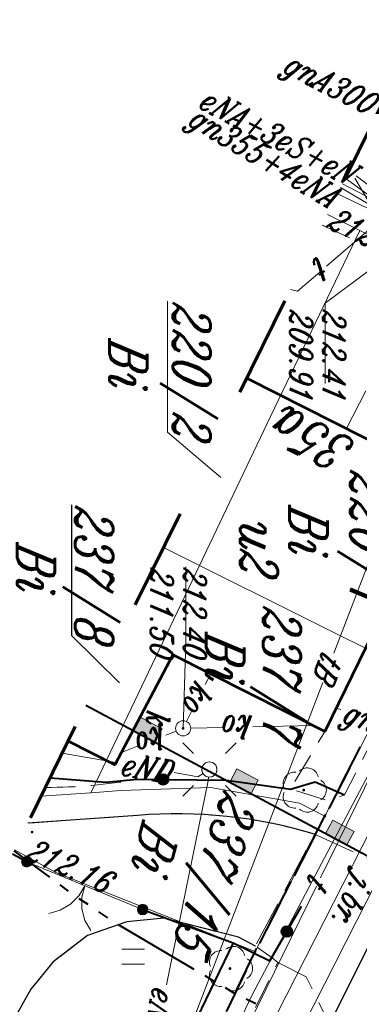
# Model space of a CAD drawing. Header units: millimetres. Extents: x -9598 to -9388, y -264557 to -264347.
# Tile 22 of 44: x -9482 to -9471, y -264425 to -264392. Entities that reach past the tile are written whole.
import ezdxf
from ezdxf.enums import TextEntityAlignment as Align

# ---------------------------------------------------------------- set-up
doc = ezdxf.new("R2010")
doc.units = ezdxf.units.MM
for name, pattern in [('Rakowicka 531_1 wstępna wersja$0$DGN Style 5', [7.845798, 3.362485, -4.483313]), ('Rakowicka 531_1 wstępna wersja$0$KTCR02-500', [1.5, 1, -0.5]), ('Rakowicka 531_1 wstępna wersja$0$KTJZ01-500', [2, 1.5, -0.5]), ('Rakowicka 531_1 wstępna wersja$0$PTTU04-500', [1.5, 1, -0.5])]:
    doc.linetypes.add(name, pattern=pattern)
doc.layers.get('0').update_dxf_attribs({"color": 20, "lineweight": 35})
doc.layers.add('-- RAMKA', color=11, linetype='Continuous')
for name, color, linetype, lineweight in [('Rakowicka 531_1 wstępna wersja$0$EGBB01', 250, 'Continuous', 0), ('Rakowicka 531_1 wstępna wersja$0$EGBD03', 250, 'Continuous', 0), ('Rakowicka 531_1 wstępna wersja$0$EGBO02', 250, 'Continuous', 0), ('Rakowicka 531_1 wstępna wersja$0$EGBU01', 250, 'Continuous', 0), ('Rakowicka 531_1 wstępna wersja$0$EPGPO_216', 7, 'Continuous', 0), ('Rakowicka 531_1 wstępna wersja$0$GSLKBR', 250, 'Continuous', 13), ('Rakowicka 531_1 wstępna wersja$0$GUPISL', 250, 'Continuous', 13), ('Rakowicka 531_1 wstępna wersja$0$KTCR02', 250, 'Continuous', 0), ('Rakowicka 531_1 wstępna wersja$0$KTJZ01', 250, 'Continuous', 0), ('Rakowicka 531_1 wstępna wersja$0$KTKR01', 250, 'Continuous', 0), ('Rakowicka 531_1 wstępna wersja$0$KTOK05_01', 250, 'Continuous', 0), ('Rakowicka 531_1 wstępna wersja$0$OBOO03_02', 250, 'Continuous', 0), ('Rakowicka 531_1 wstępna wersja$0$OBOP02_01', 250, 'Continuous', 0), ('Rakowicka 531_1 wstępna wersja$0$PRGG04', 250, 'Continuous', 0), ('Rakowicka 531_1 wstępna wersja$0$PTTU04', 250, 'Continuous', 0), ('Rakowicka 531_1 wstępna wersja$0$SUPE_01', 250, 'Continuous', 0), ('Rakowicka 531_1 wstępna wersja$0$SUPG_01', 250, 'Continuous', 0), ('Rakowicka 531_1 wstępna wersja$0$SUPK_01', 250, 'Continuous', 0), ('Rakowicka 531_1 wstępna wersja$0$SUPT_01', 250, 'Continuous', 0), ('Rakowicka 531_1 wstępna wersja$0$SUSM04_01_E', 250, 'Continuous', 0), ('Rakowicka 531_1 wstępna wersja$0$SUUS15_03_E', 250, 'Continuous', 0), ('Rakowicka 531_1 wstępna wersja$0$SUUS15_05_K', 250, 'Continuous', 0), ('Rakowicka 531_1 wstępna wersja$0$Warstwa 2', 250, 'Continuous', 0), ('Rakowicka 531_1 wstępna wersja$0$Warstwa 5', 250, 'Continuous', 0)]:
    doc.layers.add(name, color=color, linetype=linetype, lineweight=lineweight)
for name, color, linetype, lineweight, true_color in [('Rakowicka 531_1 wstępna wersja$0$GEPPGD', 7, 'Continuous', 13, 0x008000), ('Rakowicka 531_1 wstępna wersja$0$GEPPGO', 7, 'Continuous', 13, 0x008000), ('Rakowicka 531_1 wstępna wersja$0$GUPKSH', 7, 'Continuous', 0, 0x803300)]:
    doc.layers.add(name, color=color, linetype=linetype, lineweight=lineweight, true_color=true_color)
doc.styles.add('Rakowicka 531_1 wstępna wersja$0$Style-ITALIC_1250 I 0.20944', font='ITALIC_1250.shx', dxfattribs={"oblique": 12})

# ---------------------------------------------------------------- blocks, each defined once
blk = doc.blocks.new('Rakowicka 531_1 wstępna wersja$0$GEPPGO1_2')
at = {"layer": 'Rakowicka 531_1 wstępna wersja$0$GEPPGO', "linetype": 'Continuous', "lineweight": 13, "true_color": 0x008000}
blk.add_hatch(color=96, dxfattribs=at).paths.add_polyline_path([(0, -0.45), (-0.13906, -0.42798), (-0.2645, -0.36406), (-0.36406, -0.2645), (-0.42798, -0.13906), (-0.45, 0), (-0.42798, 0.13906), (-0.36406, 0.2645), (-0.2645, 0.36406), (-0.13906, 0.42798), (0, 0.45), (0.13906, 0.42798), (0.2645, 0.36406), (0.36406, 0.2645), (0.42798, 0.13906), (0.45, 0), (0.42798, -0.13906), (0.36406, -0.2645), (0.2645, -0.36406), (0.13906, -0.42798)])
blk = doc.blocks.new('Rakowicka 531_1 wstępna wersja$0$GUPKSH1')
at = {"layer": 'Rakowicka 531_1 wstępna wersja$0$GUPKSH', "linetype": 'Continuous', "lineweight": 13}
blk.add_hatch(color=36, dxfattribs=at).paths.add_polyline_path([(0, -0.45), (-0.11647, -0.43467), (-0.225, -0.38971), (-0.3182, -0.3182), (-0.38971, -0.225), (-0.43467, -0.11647), (-0.45, 0), (-0.43467, 0.11647), (-0.38971, 0.225), (-0.3182, 0.3182), (-0.225, 0.38971), (-0.11647, 0.43467), (0, 0.45), (0.11647, 0.43467), (0.225, 0.38971), (0.3182, 0.3182), (0.38971, 0.225), (0.43467, 0.11647), (0.45, 0), (0.43467, -0.11647), (0.38971, -0.225), (0.3182, -0.3182), (0.225, -0.38971), (0.11647, -0.43467)])
blk = doc.blocks.new('Rakowicka 531_1 wstępna wersja$0$OBOP02_01')
at = {"layer": 'Rakowicka 531_1 wstępna wersja$0$OBOP02_01', "linetype": 'Continuous', "lineweight": 13}
h = blk.add_hatch(color=96, dxfattribs=at)
edge = h.paths.add_edge_path()
edge.add_arc((0, 0), 0.05, 0, 360)
at = {"layer": 'Rakowicka 531_1 wstępna wersja$0$OBOP02_01', "color": 96, "linetype": 'Continuous', "lineweight": 13}
for centre, start, end in [((0, 0.375), 30.1471, 149.8529), ((-0.357, 0.116), 102.1471, 221.8529), ((0.357, 0.116), 318.1471, 77.8529), ((-0.22, -0.303), 174.1472, 293.8529), ((0.22, -0.303), 246.1471, 5.8529)]:
    blk.add_arc(centre, 0.375, start, end, dxfattribs=at)
blk = doc.blocks.new('Rakowicka 531_1 wstępna wersja$0$OBOP02_01_1')
at = {"layer": 'Rakowicka 531_1 wstępna wersja$0$OBOP02_01', "linetype": 'Continuous', "lineweight": 13}
h = blk.add_hatch(color=96, dxfattribs=at)
edge = h.paths.add_edge_path()
edge.add_arc((0, 0), 0.05, 0, 360)
at = {"layer": 'Rakowicka 531_1 wstępna wersja$0$OBOP02_01', "color": 96, "linetype": 'Continuous', "lineweight": 13}
for centre, start, end in [((0, 0.375), 30.1471, 149.8529), ((-0.357, 0.116), 102.1471, 221.8529), ((0.357, 0.116), 318.1471, 77.8529), ((-0.22, -0.303), 174.1472, 293.8529), ((0.22, -0.303), 246.1471, 5.8529)]:
    blk.add_arc(centre, 0.375, start, end, dxfattribs=at)
blk = doc.blocks.new('Rakowicka 531_1 wstępna wersja$0$GUPISL1_10')
at = {"color": 0, "flags": 128}
for points in [[(-8.83883, 8.83883), (-5.3033, 5.3033)], [(8.83883, 8.83883), (5.3033, 5.3033)], [(-8.83883, -8.83883), (-5.3033, -5.3033)], [(8.83883, -8.83883), (5.3033, -5.3033)]]:
    blk.add_lwpolyline(points, dxfattribs=at)
blk.add_lwpolyline([(0, 2.5), (0.85505, 2.34922), (1.60697, 1.9151), (2.16507, 1.25), (2.41482, 0.64705), (2.5, 0), (2.41482, -0.64705), (2.16507, -1.25), (1.70042, -1.83262), (1.0847, -2.25242), (0.3726, -2.47207), (-0.3726, -2.47207), (-1.0847, -2.25242), (-1.70042, -1.83262), (-2.16507, -1.25), (-2.43732, -0.5563), (-2.493, 0.18682), (-2.32718, 0.91335), (-1.95458, 1.55872), (-1.4083, 2.0656), (-0.7369, 2.38893), (0, 2.5)], close=True, dxfattribs=at)
blk = doc.blocks.new('Rakowicka 531_1 wstępna wersja$0$GSLKBR1')
at = {"layer": 'Rakowicka 531_1 wstępna wersja$0$GSLKBR', "color": 250, "linetype": 'Continuous', "lineweight": 13, "flags": 128}
for points in [[(12.99038, 7.5), (10.6066, 4.3934), (7.5, 2.00962), (3.88229, 0.51111), (0, 0)], [(0, 0), (3.88229, -0.51111), (7.5, -2.00962), (10.6066, -4.3934), (12.99038, -7.5)]]:
    blk.add_lwpolyline(points, dxfattribs=at)
blk = doc.blocks.new('Rakowicka 531_1 wstępna wersja$0$RTPW02')
at = {"layer": 'Rakowicka 531_1 wstępna wersja$0$Warstwa 5', "linetype": 'Continuous', "lineweight": 13}
h = blk.add_hatch(color=250, dxfattribs=at)
edge = h.paths.add_edge_path()
edge.add_arc((0, 0), 0.045, 0, 360)
blk = doc.blocks.new('Rakowicka 531_1 wstępna wersja$0$PTTU04_01')
at = {"layer": 'Rakowicka 531_1 wstępna wersja$0$PTTU04', "color": 250, "linetype": 'Continuous', "lineweight": 13}
for p, q in [((-0.25, -0.375), (-0.25, 0.375)), ((0.25, -0.375), (0.25, 0.375))]:
    blk.add_line(p, q, dxfattribs=at)
blk = doc.blocks.new('Rakowicka 531_1 wstępna wersja$0$SUUS15_05_K')
at = {"layer": 'Rakowicka 531_1 wstępna wersja$0$SUUS15_05_K', "color": 36, "linetype": 'Continuous', "lineweight": 13}
blk.add_circle((0, 0), 0.25, dxfattribs=at)
blk = doc.blocks.new('Rakowicka 531_1 wstępna wersja$0$510_2')
at = {"layer": 'Rakowicka 531_1 wstępna wersja$0$SUSM04_01_E', "color": 250, "linetype": 'Continuous', "lineweight": 13}
blk.add_circle((0, 0), 0.25, dxfattribs=at)
blk = doc.blocks.new('Rakowicka 531_1 wstępna wersja')
at = {"layer": 'Rakowicka 531_1 wstępna wersja$0$KTOK05_01', "linetype": 'Continuous', "lineweight": 40}
h = blk.add_hatch(color=250, dxfattribs=at)
edge = h.paths.add_edge_path()
edge.add_arc((7425315.385, 5549063.313), 0.17, 0, 360)
h = blk.add_hatch(color=250, dxfattribs=at)
edge = h.paths.add_edge_path()
edge.add_arc((7425310.359, 5549059.217), 0.17, 0, 360)
at = {"layer": 'Rakowicka 531_1 wstępna wersja$0$KTOK05_01', "linetype": 'Continuous', "lineweight": 13}
h = blk.add_hatch(color=250, dxfattribs=at)
edge = h.paths.add_edge_path()
edge.add_arc((7425314.66, 5549058.54), 0.175, 0, 360)
h = blk.add_hatch(color=250, dxfattribs=at)
edge = h.paths.add_edge_path()
edge.add_arc((7425313.08, 5549054.71), 0.175, 0, 360)
at = {"layer": 'Rakowicka 531_1 wstępna wersja$0$EGBB01', "color": 250, "linetype": 'Continuous', "lineweight": 53, "flags": 128}
blk.add_lwpolyline([(7425297.093, 5549061.989), (7425299.53, 5549066.81), (7425302.27, 5549067.75), (7425308.77, 5549064.57), (7425306.24, 5549059.54), (7425309.88, 5549057.62), (7425309.099, 5549056.071)], dxfattribs=at)
at = {"layer": 'Rakowicka 531_1 wstępna wersja$0$EGBD03', "color": 96, "linetype": 'Continuous', "lineweight": 13, "flags": 128}
for points in [[(7425377.48, 5549032.21), (7425364.05, 5549039.31), (7425363.81, 5549038.86), (7425355.7, 5549042.97), (7425349.9, 5549045.91), (7425316.05, 5549062.26), (7425311.57, 5549064.57), (7425306.63, 5549067.13), (7425295.44, 5549072.28), (7425303.71, 5549087.75), (7425305.85, 5549086.73), (7425311.48, 5549083.92), (7425328.84, 5549075.25), (7425337.39, 5549070.98), (7425355.94, 5549061.91), (7425374.38, 5549052.81), (7425383.03, 5549048.34)], [(7425270.33, 5549075.181), (7425273.99, 5549082.32), (7425275.53, 5549084.94), (7425275.7, 5549085.21), (7425282.33, 5549080.89), (7425295.44, 5549072.28), (7425292.22, 5549065.73), (7425291.687, 5549064.654)], [(7425291.687, 5549064.654), (7425292.22, 5549065.73), (7425298.36, 5549062.77), (7425303.29, 5549060.42), (7425302.696, 5549059.227)], [(7425310.91, 5549055.178), (7425310.8, 5549056.82), (7425310.73, 5549057.82), (7425310.63, 5549060.78), (7425311.14, 5549063.73), (7425311.57, 5549064.57), (7425316.05, 5549062.26), (7425313.43, 5549055.67), (7425312.686, 5549054.303)], [(7425312.686, 5549054.303), (7425313.43, 5549055.67), (7425316.05, 5549062.26), (7425349.9, 5549045.91), (7425355.7, 5549042.97), (7425352.387, 5549034.734)], [(7425294.548, 5549059.367), (7425298.885, 5549059.367), (7425300.384, 5549061.124)], [(7425302.696, 5549059.227), (7425303.29, 5549060.42), (7425306.33, 5549058.96), (7425310.18, 5549057.12), (7425310.8, 5549056.82), (7425310.91, 5549055.178)]]:
    blk.add_lwpolyline(points, dxfattribs=at)
for points in [[(7425292.22, 5549065.73), (7425295.44, 5549072.28), (7425306.63, 5549067.13), (7425303.29, 5549060.42), (7425298.36, 5549062.77), (7425292.22, 5549065.73)], [(7425306.63, 5549067.13), (7425311.57, 5549064.57), (7425311.14, 5549063.73), (7425310.63, 5549060.78), (7425310.73, 5549057.82), (7425310.8, 5549056.82), (7425310.18, 5549057.12), (7425306.33, 5549058.96), (7425303.29, 5549060.42), (7425306.63, 5549067.13)]]:
    blk.add_lwpolyline(points, close=True, dxfattribs=at)
at = {"layer": 'Rakowicka 531_1 wstępna wersja$0$EGBD03', "color": 96, "linetype": 'Continuous', "lineweight": 30, "flags": 128}
blk.add_lwpolyline([(7425301.281, 5549056.187), (7425305.599, 5549056.187), (7425307.165, 5549057.77)], dxfattribs=at)
at = {"layer": 'Rakowicka 531_1 wstępna wersja$0$EGBO02', "color": 96, "linetype": 'Continuous', "lineweight": 40}
for p, q in [((7425309.991, 5549065.388), (7425311.322, 5549064.698)), ((7425312.211, 5549064.239), (7425313.544, 5549063.552)), ((7425314.433, 5549063.094), (7425315.766, 5549062.406)), ((7425316.663, 5549061.964), (7425318.014, 5549061.312))]:
    blk.add_line(p, q, dxfattribs=at)
at = {"layer": 'Rakowicka 531_1 wstępna wersja$0$EPGPO_216', "color": 8, "linetype": 'Continuous', "lineweight": 40}
for p, q in [((7425310.618, 5549065.064), (7425309.286, 5549065.754)), ((7425315.061, 5549062.77), (7425313.727, 5549063.458))]:
    blk.add_line(p, q, dxfattribs=at)
at = {"layer": 'Rakowicka 531_1 wstępna wersja$0$EPGPO_216', "color": 8, "linetype": 'Continuous', "lineweight": 40, "flags": 128}
for points in [[(7425312.839, 5549063.916), (7425311.57, 5549064.57), (7425311.505, 5549064.603)], [(7425317.299, 5549061.657), (7425316.05, 5549062.26), (7425315.949, 5549062.312)]]:
    blk.add_lwpolyline(points, dxfattribs=at)
at = {"layer": 'Rakowicka 531_1 wstępna wersja$0$GEPPGD', "color": 250, "linetype": 'Rakowicka 531_1 wstępna wersja$0$DGN Style 5', "lineweight": 70, "flags": 128}
blk.add_lwpolyline([(7425284.958, 5549147.04), (7425252.6, 5549083.92), (7425409.418, 5549006.623), (7425423.137, 5549033.307), (7425330.222, 5549078.944), (7425348.524, 5549115.33), (7425284.958, 5549147.04)], close=True, dxfattribs=at)
at = {"layer": 'Rakowicka 531_1 wstępna wersja$0$KTCR02', "color": 250, "linetype": 'Rakowicka 531_1 wstępna wersja$0$KTCR02-500', "lineweight": 13, "flags": 128}
blk.add_lwpolyline([(7425292.037, 5549064.482), (7425293.914, 5549068.586)], dxfattribs=at)
for points in [[(7425312.17, 5549064.23), (7425312.17, 5549064.23, 0.09522), (7425311.55, 5549058.37), (7425311.805, 5549054.738)], [(7425310.62, 5549055.322, 0.04782), (7425310.35, 5549058.37), (7425310.38, 5549061.32), (7425310.68, 5549063.43)]]:
    blk.add_lwpolyline(points, format="xyb", dxfattribs=at)
at = {"layer": 'Rakowicka 531_1 wstępna wersja$0$KTJZ01', "color": 250, "linetype": 'Rakowicka 531_1 wstępna wersja$0$KTJZ01-500', "lineweight": 13, "flags": 128}
for points in [[(7425349.93, 5549046.35), (7425349.81, 5549047.32), (7425349.48, 5549048.16), (7425349.02, 5549048.91), (7425348.39, 5549049.58), (7425347.2, 5549050.41), (7425346.1, 5549051.08), (7425336.01, 5549056.22), (7425318.45, 5549064.72), (7425312.37, 5549067.76), (7425311.94, 5549068.09), (7425302.89, 5549072.63), (7425297.097, 5549075.304)], [(7425316.41, 5549063.01), (7425316.88, 5549063.95), (7425318.45, 5549064.72), (7425312.37, 5549067.76), (7425312.97, 5549065.99), (7425312.17, 5549064.23), (7425315.87, 5549062.27)], [(7425319.622, 5549053.816), (7425319.12, 5549054.06), (7425318.27, 5549054.29), (7425317.29, 5549054.84), (7425316.39, 5549055.58), (7425315.52, 5549056.71), (7425315.07, 5549058.02), (7425314.94, 5549059.24), (7425315.57, 5549061.71), (7425315.87, 5549062.27)]]:
    blk.add_lwpolyline(points, dxfattribs=at)
blk.add_lwpolyline([(7425312.17, 5549064.23, 0.09522), (7425311.55, 5549058.37), (7425311.805, 5549054.738)], format="xyb", dxfattribs=at)
at = {"layer": 'Rakowicka 531_1 wstępna wersja$0$KTKR01', "color": 250, "linetype": 'Continuous', "lineweight": 30, "flags": 128}
for points in [[(7425288.96, 5549073.88), (7425290.75, 5549075.76), (7425292.94, 5549076.53), (7425295.17, 5549076.23), (7425297.097, 5549075.304), (7425302.89, 5549072.63), (7425311.94, 5549068.09), (7425312.37, 5549067.76), (7425318.45, 5549064.72), (7425336.01, 5549056.22), (7425346.1, 5549051.08)], [(7425315.87, 5549062.27), (7425315.57, 5549061.71), (7425314.94, 5549059.24), (7425315.07, 5549058.02), (7425315.52, 5549056.71), (7425316.39, 5549055.58), (7425317.29, 5549054.84), (7425318.27, 5549054.29), (7425319.12, 5549054.06), (7425319.622, 5549053.816), (7425322.13, 5549056.8), (7425324.84, 5549055.44), (7425324.874, 5549055.423)]]:
    blk.add_lwpolyline(points, dxfattribs=at)
blk.add_lwpolyline([(7425312.17, 5549064.23, 0.09522), (7425311.55, 5549058.37), (7425311.805, 5549054.738)], format="xyb", dxfattribs=at)
at = {"layer": 'Rakowicka 531_1 wstępna wersja$0$KTOK05_01', "color": 250, "linetype": 'Continuous', "lineweight": 40}
for p, q in [((7425310.44, 5549064.25), (7425310.87, 5549065.22)), ((7425314.66, 5549058.54), (7425315.76, 5549061.54)), ((7425313.08, 5549054.71), (7425312.834, 5549054.23))]:
    blk.add_line(p, q, dxfattribs=at)
at = {"layer": 'Rakowicka 531_1 wstępna wersja$0$KTOK05_01', "color": 250, "linetype": 'Continuous', "lineweight": 13}
blk.add_line((7425313.08, 5549054.71), (7425314.66, 5549058.54), dxfattribs=at)
at = {"layer": 'Rakowicka 531_1 wstępna wersja$0$KTOK05_01', "color": 250, "linetype": 'Continuous', "lineweight": 40, "flags": 128}
for points in [[(7425310.305, 5549055.477), (7425310.45, 5549057.32), (7425310.35, 5549058.37), (7425310.38, 5549061.32), (7425310.68, 5549063.43), (7425310.44, 5549064.25)], [(7425315.76, 5549061.54), (7425316.35, 5549062.75), (7425314.55, 5549063.8)], [(7425315.76, 5549061.54), (7425325.4, 5549056.88), (7425325.23, 5549056.18)]]:
    blk.add_lwpolyline(points, dxfattribs=at)
at = {"layer": 'Rakowicka 531_1 wstępna wersja$0$KTOK05_01', "color": 250, "linetype": 'Continuous', "lineweight": 40}
for centre, radius in [((7425315.385, 5549063.313), 0.175), ((7425315.385, 5549063.313), 0.17), ((7425310.359, 5549059.217), 0.175), ((7425310.359, 5549059.217), 0.17)]:
    blk.add_circle(centre, radius, dxfattribs=at)
at = {"layer": 'Rakowicka 531_1 wstępna wersja$0$KTOK05_01', "color": 250, "linetype": 'Continuous', "lineweight": 13}
for centre in [(7425314.66, 5549058.54), (7425313.08, 5549054.71)]:
    blk.add_circle(centre, 0.175, dxfattribs=at)
at = {"layer": 'Rakowicka 531_1 wstępna wersja$0$OBOO03_02', "color": 8, "linetype": 'Continuous', "lineweight": 40, "flags": 128}
blk.add_lwpolyline([(7425307.907, 5549056.659), (7425314.056, 5549068.167), (7425316.673, 5549068.867), (7425331.209, 5549078.459)], dxfattribs=at)
at = {"layer": 'Rakowicka 531_1 wstępna wersja$0$OBOO03_02', "color": 8, "linetype": 'Continuous', "lineweight": 0, "flags": 128}
for points in [[(7425312.148, 5549064.597), (7425312.525, 5549065.303), (7425312.084, 5549065.538), (7425311.707, 5549064.833), (7425312.148, 5549064.597)], [(7425310.452, 5549061.422), (7425310.829, 5549062.127), (7425310.388, 5549062.363), (7425310.011, 5549061.657), (7425310.452, 5549061.422)], [(7425308.755, 5549058.247), (7425309.132, 5549058.952), (7425308.691, 5549059.188), (7425308.314, 5549058.482), (7425308.755, 5549058.247)]]:
    blk.add_lwpolyline(points, close=True, dxfattribs=at)
at = {"layer": 'Rakowicka 531_1 wstępna wersja$0$OBOO03_02', "color": 8, "linetype": 'Continuous', "lineweight": 0, "extrusion": (0, 0, -1)}
blk.add_solid([(-7425312.148, 5549064.597), (-7425312.525, 5549065.303), (-7425311.707, 5549064.833), (-7425312.084, 5549065.538)], dxfattribs=at)
at = {"layer": 'Rakowicka 531_1 wstępna wersja$0$OBOO03_02', "color": 8, "linetype": 'Continuous', "lineweight": 0}
for points in [[(7425310.452, 5549061.422), (7425310.829, 5549062.127), (7425310.011, 5549061.657), (7425310.388, 5549062.363)], [(7425308.755, 5549058.247), (7425309.132, 5549058.952), (7425308.314, 5549058.482), (7425308.691, 5549059.188)]]:
    blk.add_solid(points, dxfattribs=at)
at = {"layer": 'Rakowicka 531_1 wstępna wersja$0$PRGG04', "color": 8, "linetype": 'Continuous', "lineweight": 40}
for p, q in [((7425317.779, 5549062.281), (7425317.624, 5549061.967)), ((7425317.429, 5549061.584), (7425317.251, 5549061.282)), ((7425317.033, 5549060.912), (7425316.855, 5549060.61)), ((7425316.637, 5549060.24), (7425315.167, 5549057.74)), ((7425314.928, 5549057.382), (7425314.734, 5549057.091)), ((7425314.495, 5549056.734), (7425314.3, 5549056.443)), ((7425314.055, 5549056.09), (7425313.847, 5549055.809)), ((7425313.591, 5549055.463), (7425312.722, 5549054.285))]:
    blk.add_line(p, q, dxfattribs=at)
at = {"layer": 'Rakowicka 531_1 wstępna wersja$0$PTTU04', "color": 250, "linetype": 'Rakowicka 531_1 wstępna wersja$0$PTTU04-500', "lineweight": 13, "flags": 128}
for points in [[(7425301.65, 5549069.99), (7425301.65, 5549069.76), (7425301.84, 5549069.23), (7425302.27, 5549067.75), (7425308.77, 5549064.57), (7425310.68, 5549063.43), (7425311.07, 5549064.72), (7425310.87, 5549065.22), (7425307.07, 5549067.16), (7425301.65, 5549069.99)], [(7425324.874, 5549055.423), (7425322.13, 5549056.8), (7425319.622, 5549053.816), (7425319.12, 5549054.06), (7425318.27, 5549054.29), (7425317.29, 5549054.84), (7425316.39, 5549055.58), (7425315.52, 5549056.71), (7425315.07, 5549058.02), (7425314.94, 5549059.24), (7425315.57, 5549061.71), (7425315.87, 5549062.27), (7425316.25, 5549062.83), (7425316.41, 5549063.01), (7425326.09, 5549058.21), (7425325.23, 5549056.18), (7425324.874, 5549055.423)]]:
    blk.add_lwpolyline(points, close=True, dxfattribs=at)
for points in [[(7425293.914, 5549068.586), (7425298.14, 5549069.65), (7425298.9, 5549068.82), (7425298.976, 5549068.526), (7425299.04, 5549068.28), (7425299.53, 5549066.81), (7425297.093, 5549061.989)], [(7425292.037, 5549064.482), (7425292.076, 5549064.567)]]:
    blk.add_lwpolyline(points, dxfattribs=at)
at = {"layer": 'Rakowicka 531_1 wstępna wersja$0$SUPE_01', "color": 1, "linetype": 'Continuous', "lineweight": 13, "flags": 128}
for points in [[(7425297.487, 5549075.171), (7425297.04, 5549074.15), (7425293.53, 5549069.71), (7425290.414, 5549065.602)], [(7425290.669, 5549065.156), (7425293.41, 5549070.39), (7425294.494, 5549072.771)], [(7425295.196, 5549072.257), (7425294.8, 5549071.92), (7425291.51, 5549066.17), (7425290.488, 5549065.563)], [(7425290.482, 5549065.248), (7425293.65, 5549069.62), (7425294.457, 5549070.636)], [(7425291.005, 5549064.99), (7425293.284, 5549069.763)], [(7425310.163, 5549060.539), (7425310.27, 5549060.37), (7425310.135, 5549059.587)], [(7425317.144, 5549059.324), (7425310.41, 5549060.71), (7425310.279, 5549060.724)], [(7425309.813, 5549057.719), (7425309.496, 5549055.876)]]:
    blk.add_lwpolyline(points, dxfattribs=at)
at = {"layer": 'Rakowicka 531_1 wstępna wersja$0$SUPG_01', "color": 52, "linetype": 'Continuous', "lineweight": 13, "flags": 128}
for points in [[(7425294.923, 5549072.094), (7425294.81, 5549071.9), (7425290.796, 5549065.093)], [(7425308.266, 5549068.081), (7425309.79, 5549067.35), (7425311.99, 5549066.1), (7425320.54, 5549061.75), (7425328.834, 5549057.626)], [(7425321.963, 5549062.101), (7425312.288, 5549067.024)], [(7425308.049, 5549065.094), (7425307.999, 5549064.947)]]:
    blk.add_lwpolyline(points, dxfattribs=at)
at = {"layer": 'Rakowicka 531_1 wstępna wersja$0$SUPK_01', "color": 36, "linetype": 'Continuous', "lineweight": 13, "flags": 128}
for points in [[(7425297.519, 5549065.93), (7425298.761, 5549065.289)], [(7425308.622, 5549062.191), (7425308.58, 5549064.192)], [(7425308.665, 5549060.13), (7425308.642, 5549061.209)], [(7425307.218, 5549060.614), (7425306.869, 5549060.791)], [(7425308.447, 5549059.993), (7425308.095, 5549060.171)], [(7425308.761, 5549059.647), (7425308.893, 5549059.311)], [(7425309.252, 5549058.396), (7425309.472, 5549057.835)]]:
    blk.add_lwpolyline(points, dxfattribs=at)
at = {"layer": 'Rakowicka 531_1 wstępna wersja$0$SUPT_01', "color": 30, "linetype": 'Continuous', "lineweight": 13, "flags": 128}
for points in [[(7425320.717, 5549060.619), (7425317.5, 5549062.15), (7425306.21, 5549068.12), (7425302.42, 5549069.483)], [(7425313.611, 5549064.428), (7425303.53, 5549069.38)], [(7425294.809, 5549069.243), (7425306.188, 5549064.87)], [(7425289.91, 5549068.68), (7425293.394, 5549064.63)], [(7425293.592, 5549064.401), (7425294.22, 5549063.67), (7425294.171, 5549063.43)], [(7425307.152, 5549064.499), (7425334.525, 5549053.98)], [(7425334.538, 5549054.004), (7425328.02, 5549057.35), (7425313.882, 5549064.295)]]:
    blk.add_lwpolyline(points, dxfattribs=at)
at = {"layer": 'Rakowicka 531_1 wstępna wersja$0$SUUS15_05_K', "color": 36, "linetype": 'Continuous', "lineweight": 13, "flags": 128}
for points in [[(7425291.18, 5549069.2), (7425294.619, 5549064.579), (7425297.268, 5549064.579)], [(7425308.67, 5549059.88), (7425305.785, 5549059.973), (7425303.333, 5549059.973)]]:
    blk.add_lwpolyline(points, dxfattribs=at)
at = {"layer": 'Rakowicka 531_1 wstępna wersja$0$GUPISL', "color": 250, "linetype": 'Continuous', "lineweight": 13, "xscale": 0.1, "yscale": 0.1, "zscale": 0.1}
blk.add_blockref('Rakowicka 531_1 wstępna wersja$0$GUPISL1_10', (7425310.03, 5549060.75), dxfattribs=at)
at = {"layer": 'Rakowicka 531_1 wstępna wersja$0$KTOK05_01', "color": 250, "linetype": 'Continuous', "lineweight": 13, "xscale": 0.1, "yscale": 0.1, "zscale": 0.1, "rotation": 337.5822544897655}
blk.add_blockref('Rakowicka 531_1 wstępna wersja$0$GSLKBR1', (7425313.87, 5549056.625), dxfattribs=at)
at = {"layer": 'Rakowicka 531_1 wstępna wersja$0$OBOP02_01', "color": 96, "linetype": 'Continuous', "lineweight": 13}
for name, p in [('Rakowicka 531_1 wstępna wersja$0$OBOP02_01_1', (7425310.71, 5549063.87)), ('Rakowicka 531_1 wstępna wersja$0$OBOP02_01', (7425316.61, 5549061.43))]:
    blk.add_blockref(name, p, dxfattribs=at)
at = {"layer": 'Rakowicka 531_1 wstępna wersja$0$PTTU04', "color": 250, "linetype": 'Continuous', "lineweight": 13}
blk.add_blockref('Rakowicka 531_1 wstępna wersja$0$PTTU04_01', (7425316.218, 5549058.226), dxfattribs=at)
at = {"layer": 'Rakowicka 531_1 wstępna wersja$0$SUSM04_01_E', "color": 250, "linetype": 'Continuous', "lineweight": 13}
blk.add_blockref('Rakowicka 531_1 wstępna wersja$0$510_2', (7425310.03, 5549060.75), dxfattribs=at)
at = {"layer": 'Rakowicka 531_1 wstępna wersja$0$SUUS15_05_K', "color": 36, "linetype": 'Continuous', "lineweight": 13}
blk.add_blockref('Rakowicka 531_1 wstępna wersja$0$SUUS15_05_K', (7425308.67, 5549059.88), dxfattribs=at)
at = {"layer": 'Rakowicka 531_1 wstępna wersja$0$SUUS15_05_K', "color": 36, "linetype": 'Continuous', "lineweight": 13, "xscale": 0.1, "yscale": 0.1, "zscale": 0.1}
blk.add_blockref('Rakowicka 531_1 wstępna wersja$0$GUPKSH1', (7425308.67, 5549059.88), dxfattribs=at)
at = {"layer": 'Rakowicka 531_1 wstępna wersja$0$Warstwa 2', "color": 96, "linetype": 'Continuous', "lineweight": 13, "true_color": 0x008000, "xscale": 0.1, "yscale": 0.1, "zscale": 0.1}
for p in [(7425311.57, 5549064.57), (7425316.05, 5549062.26)]:
    blk.add_blockref('Rakowicka 531_1 wstępna wersja$0$GEPPGO1_2', p, dxfattribs=at)
at = {"layer": 'Rakowicka 531_1 wstępna wersja$0$Warstwa 5', "color": 250, "linetype": 'Continuous', "lineweight": 13}
blk.add_blockref('Rakowicka 531_1 wstępna wersja$0$RTPW02', (7425312.1, 5549054.88), dxfattribs=at)
at = {"layer": 'Rakowicka 531_1 wstępna wersja$0$EGBB01', "color": 250, "linetype": 'Continuous', "lineweight": 30, "style": 'Rakowicka 531_1 wstępna wersja$0$Style-ITALIC_1250 I 0.20944', "oblique": 12, "width": 0.8}
blk.add_text('35a', height=1.25, rotation=242.9782, dxfattribs=at).set_placement((7425298.601, 5549064.448), align=Align.CENTER)
blk.add_text('u2', height=1.25, rotation=359.9998, dxfattribs=at).set_placement((7425301.721, 5549061.762))
at = {"layer": 'Rakowicka 531_1 wstępna wersja$0$EGBD03', "color": 96, "linetype": 'Continuous', "lineweight": 30, "char_height": 1.25, "attachment_point": 7, "line_spacing_factor": 0.6, "style": 'Rakowicka 531_1 wstępna wersja$0$Style-ITALIC_1250 I 0.20944'}
for s, insert, rotation in [('\\H1x;\\W0.8;220/1', (7425300.116, 5549064.993), 359.9998), ('\\H1x;\\W0.8;237/7', (7425304.606, 5549062.107), 359.9998), ('\\H1x;\\W0.8;237/15', (7425310.558, 5549060.831), 341.654), ('\\H1x;\\W0.8;220/2', (7425294.567, 5549059.124), 359.9998), ('\\H1x;\\W0.8;237/8', (7425301.295, 5549055.895), 359.9998)]:
    blk.add_mtext(s, dxfattribs=dict(at, insert=insert, rotation=rotation))
at = {"layer": 'Rakowicka 531_1 wstępna wersja$0$EGBU01', "color": 96, "linetype": 'Continuous', "lineweight": 30, "char_height": 1.25, "attachment_point": 7, "line_spacing_factor": 0.6, "style": 'Rakowicka 531_1 wstępna wersja$0$Style-ITALIC_1250 I 0.20944'}
for insert, rotation in [((7425301.28, 5549063.405), 359.9998), ((7425305.478, 5549060.645), 359.9998), ((7425311.686, 5549058.58), 345.0557), ((7425295.771, 5549057.443), 359.9998), ((7425302.516, 5549054.388), 359.9998)]:
    blk.add_mtext('\\H1x;\\W0.8;Bi', dxfattribs=dict(at, insert=insert, rotation=rotation))
at = {"layer": 'Rakowicka 531_1 wstępna wersja$0$KTJZ01', "color": 250, "linetype": 'Continuous', "lineweight": 13, "style": 'Rakowicka 531_1 wstępna wersja$0$Style-ITALIC_1250 I 0.20944', "oblique": 12, "width": 0.8}
blk.add_text('j.br.', height=0.75, rotation=333.1772, dxfattribs=at).set_placement((7425314.231, 5549065.148), align=Align.CENTER)
at = {"layer": 'Rakowicka 531_1 wstępna wersja$0$SUPE_01', "color": 1, "linetype": 'Continuous', "lineweight": 13, "style": 'Rakowicka 531_1 wstępna wersja$0$Style-ITALIC_1250 I 0.20944', "oblique": 12, "width": 0.8}
for s, rotation, p in [('eNA+3eS+eN', 62.3572, (7425289.097, 5549063.007)), ('eND', 348.372, (7425318.066, 5549059.1)), ('eND', 80.2257, (7425309.974, 5549058.653))]:
    blk.add_text(s, height=0.75, rotation=rotation, dxfattribs=at).set_placement(p, align=Align.MIDDLE_CENTER)
at = {"layer": 'Rakowicka 531_1 wstępna wersja$0$SUPG_01', "color": 250, "linetype": 'Continuous', "lineweight": 13, "style": 'Rakowicka 531_1 wstępna wersja$0$Style-ITALIC_1250 I 0.20944', "oblique": 12, "width": 0.8}
for s, rotation, p in [('gn40', 71.2814, (7425308.438, 5549066.242)), ('gnA300', 63.1685, (7425287.344, 5549064.735)), ('gn355+4eNA', 59.4742, (7425289.777, 5549062.56))]:
    blk.add_text(s, height=0.75, rotation=rotation, dxfattribs=at).set_placement(p, align=Align.MIDDLE_CENTER)
at = {"layer": 'Rakowicka 531_1 wstępna wersja$0$SUPK_01', "color": 36, "linetype": 'Continuous', "lineweight": 13, "style": 'Rakowicka 531_1 wstępna wersja$0$Style-ITALIC_1250 I 0.20944', "oblique": 12, "width": 0.8}
for rotation, p in [(271.1963, (7425308.632, 5549061.7)), (333.1809, (7425307.657, 5549060.392)), (291.413, (7425309.072, 5549058.854))]:
    blk.add_text('ko', height=0.75, rotation=rotation, dxfattribs=at).set_placement(p, align=Align.MIDDLE_CENTER)
at = {"layer": 'Rakowicka 531_1 wstępna wersja$0$SUPT_01', "color": 30, "linetype": 'Continuous', "lineweight": 13, "style": 'Rakowicka 531_1 wstępna wersja$0$Style-ITALIC_1250 I 0.20944', "oblique": 12, "width": 0.8}
for s, rotation, p in [('tB', 338.9792, (7425306.67, 5549064.684)), ('t', 310.7047, (7425293.447, 5549064.476)), ('t', 333.8381, (7425313.746, 5549064.362))]:
    blk.add_text(s, height=0.75, rotation=rotation, dxfattribs=at).set_placement(p, align=Align.MIDDLE_CENTER)
at = {"layer": 'Rakowicka 531_1 wstępna wersja$0$SUUS15_03_E', "color": 1, "linetype": 'Continuous', "lineweight": 13, "insert": (7425292.096, 5549064.579), "char_height": 0.75, "attachment_point": 7, "rotation": 64.4661, "line_spacing_factor": 0.6, "style": 'Rakowicka 531_1 wstępna wersja$0$Style-ITALIC_1250 I 0.20944'}
blk.add_mtext('\\H1x;\\W0.8;212.0', dxfattribs=at)
at = {"layer": 'Rakowicka 531_1 wstępna wersja$0$SUUS15_05_K', "color": 36, "linetype": 'Continuous', "lineweight": 13, "char_height": 0.75, "attachment_point": 7, "rotation": 359.9998, "line_spacing_factor": 0.6, "style": 'Rakowicka 531_1 wstępna wersja$0$Style-ITALIC_1250 I 0.20944'}
for s, insert in [('\\H1x;\\W0.8;212.41', (7425294.819, 5549064.501)), ('\\H1x;\\W0.8;209.91', (7425294.819, 5549063.406)), ('\\H1x;\\W0.8;212.40', (7425303.351, 5549059.896)), ('\\H1x;\\W0.8;211.50', (7425303.351, 5549058.801)), ('\\H1x;\\W0.8;k', (7425308.05, 5549058.679))]:
    blk.add_mtext(s, dxfattribs=dict(at, insert=insert))
at = {"layer": 'Rakowicka 531_1 wstępna wersja$0$Warstwa 5', "color": 250, "linetype": 'Continuous', "lineweight": 13, "insert": (7425312.967, 5549054.594), "char_height": 0.75, "attachment_point": 7, "rotation": 66.5436, "line_spacing_factor": 0.6, "style": 'Rakowicka 531_1 wstępna wersja$0$Style-ITALIC_1250 I 0.20944'}
blk.add_mtext('\\H1x;\\W0.8;212.16', dxfattribs=at)

msp = doc.modelspace()

# ---------------------------------------------------------------- block references
at = {"layer": '-- RAMKA', "rotation": 270}
msp.add_blockref('Rakowicka 531_1 wstępna wersja', (-5558536.267, 7160892.827), dxfattribs=at)

doc.saveas('drawing.dxf')
